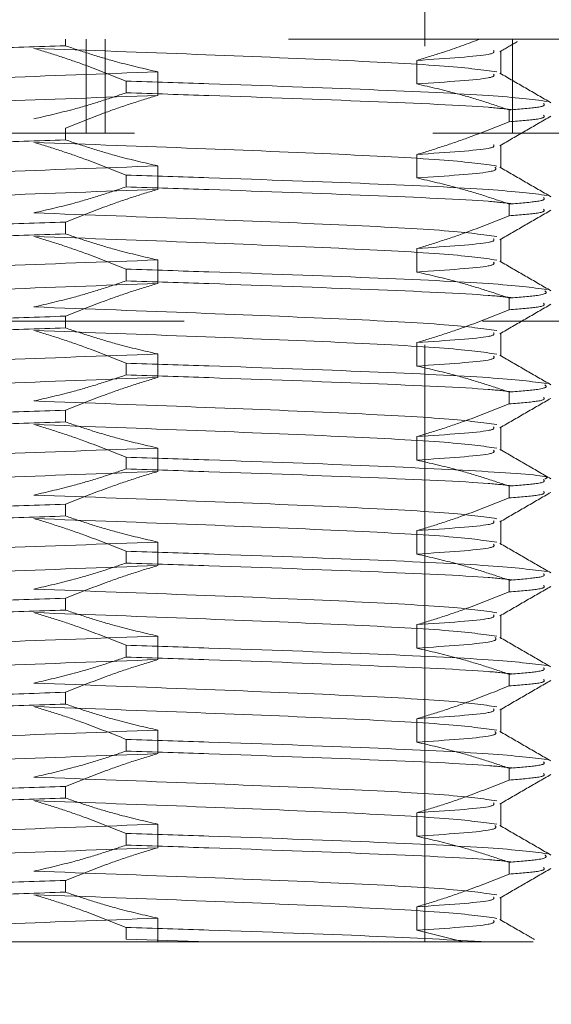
# Model space of a CAD drawing. Header units: millimetres. Extents: x 373 to 928, y 275 to 747.
# Tile 71 of 117: x 680.6 to 681.73, y 394.51 to 396.61. Entities that reach past the tile are written whole.
import ezdxf

# ---------------------------------------------------------------- set-up
doc = ezdxf.new("R2010")
doc.units = ezdxf.units.MM
doc.linetypes.add('HIDDEN', pattern=[1.905, 1.27, -0.635])
doc.styles.add('SLDTEXTSTYLE0', font='TXT', dxfattribs={"width": 0.75})
doc.dimstyles.new('SLDDIMSTYLE0', dxfattribs={"dimtxt": 3.5, "dimasz": 3.556, "dimexe": 0, "dimexo": 0.0625, "dimgap": 0.875, "dimtad": 1, "dimdec": 0, "dimlfac": 5, "dimrnd": 1e-09, "dimzin": 12, "dimdsep": 46, "dimtxsty": 'SLDTEXTSTYLE0', "dimblk1": 'CLOSED', "dimblk2": 'CLOSED', "dimsah": 1, "dimcen": 0.09, "dimadec": 0, "dimazin": 3, "dimtfac": 1, "dimtdec": 0, "dimtofl": 0, "dimtmove": 0, "dimatfit": 3, "dimldrblk": 'CLOSED', "dimfxl": 0, "dimfrac": 2, "dimtolj": 1, "dimtzin": 12, "dimarcsym": 0})

# ---------------------------------------------------------------- blocks, each defined once
blk = doc.blocks.new('_Closed')
at = {"color": 0, "linetype": 'ByBlock', "lineweight": -2}
for p, q in [((-1, 0.166667), (0, 0)), ((-1, 0.166667), (-1, -0.166667)), ((0, 0), (-1, -0.166667)), ((0, 0), (-1, 0))]:
    blk.add_line(p, q, dxfattribs=at)
blk = doc.blocks.new('_D')
at = {"color": 7, "linetype": 'Continuous', "lineweight": 0}
for p, q in [((715.4742, 535.1976), (750.6968, 535.1976)), ((749.6968, 535.1976), (749.6968, 275.2266)), ((668.6714, 275.2266), (750.6968, 275.2266))]:
    blk.add_line(p, q, dxfattribs=at)
at = {"color": 7, "linetype": 'Continuous', "lineweight": 18, "xscale": 3.556, "yscale": 3.556}
for p, rotation in [((749.6968, 535.1976, -1.633), 90.0000000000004), ((749.6968, 275.2266, -1.633), 270.0000000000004)]:
    blk.add_blockref('_Closed', p, dxfattribs=dict(at, rotation=rotation))
at = {"color": 7, "linetype": 'Continuous', "lineweight": 18, "insert": (745.1851, 417.7291), "char_height": 3.5, "attachment_point": 1, "rotation": 90, "style": 'SLDTEXTSTYLE0'}
blk.add_mtext('1300', dxfattribs=at)

msp = doc.modelspace()

# ---------------------------------------------------------------- linework, layer by layer
at = {"color": 7, "linetype": 'HIDDEN', "lineweight": 18}
for p, q in [((681.4573, 394.6444), (681.4573, 398.5644)), ((677.3573, 396.5644), (682.4895, 396.5644)), ((680.6929, 396.5501), (680.6929, 396.5644)), ((680.7371, 396.3644), (680.7371, 396.5644)), ((680.7775, 396.3644), (680.7775, 396.5644)), ((681.6437, 396.3644), (681.6437, 396.5644)), ((681.6191, 396.4897), (681.6191, 396.5397)), ((681.4405, 396.469), (681.4405, 396.519)), ((680.8893, 396.4947), (680.8893, 396.4447)), ((680.8217, 396.4501), (680.8217, 396.4751)), ((681.6369, 396.4136), (681.6369, 396.3886)), ((682.7443, 396.3644), (676.8573, 396.3644)), ((680.6929, 396.3501), (680.6929, 396.3751)), ((681.6191, 396.2897), (681.6191, 396.3397)), ((681.4405, 396.269), (681.4405, 396.319)), ((680.8217, 396.2501), (680.8217, 396.2751)), ((680.8893, 396.2947), (680.8893, 396.2447)), ((681.6369, 396.2136), (681.6369, 396.1886)), ((680.6929, 396.1501), (680.6929, 396.1751)), ((681.6191, 396.0897), (681.6191, 396.1397)), ((681.4405, 396.069), (681.4405, 396.119)), ((680.8893, 396.0947), (680.8893, 396.0447)), ((680.8217, 396.0501), (680.8217, 396.0751)), ((681.6369, 396.0136), (681.6369, 395.9886)), ((684.7551, 395.9644), (676.7596, 395.9644)), ((680.6929, 395.9501), (680.6929, 395.9751)), ((681.6191, 395.8897), (681.6191, 395.9397)), ((681.4405, 395.869), (681.4405, 395.919)), ((680.8893, 395.8947), (680.8893, 395.8447)), ((680.8217, 395.8501), (680.8217, 395.8751)), ((681.6369, 395.8136), (681.6369, 395.7886)), ((680.6929, 395.7501), (680.6929, 395.7751)), ((681.6191, 395.6897), (681.6191, 395.7397)), ((681.4405, 395.669), (681.4405, 395.719)), ((680.8893, 395.6947), (680.8893, 395.6447)), ((680.8217, 395.6501), (680.8217, 395.6751)), ((681.6369, 395.6136), (681.6369, 395.5886)), ((680.6929, 395.5501), (680.6929, 395.5751)), ((681.6191, 395.4897), (681.6191, 395.5397)), ((681.4405, 395.469), (681.4405, 395.519)), ((680.8893, 395.4947), (680.8893, 395.4447)), ((680.8217, 395.4501), (680.8217, 395.4751)), ((681.6369, 395.4136), (681.6369, 395.3886)), ((680.6929, 395.3501), (680.6929, 395.3751)), ((681.6191, 395.2897), (681.6191, 395.3397)), ((681.4405, 395.269), (681.4405, 395.319)), ((680.8893, 395.2947), (680.8893, 395.2447)), ((680.8217, 395.2501), (680.8217, 395.2751)), ((681.6369, 395.2136), (681.6369, 395.1886)), ((680.6929, 395.1501), (680.6929, 395.1751)), ((681.6191, 395.0897), (681.6191, 395.1397)), ((681.4405, 395.069), (681.4405, 395.119)), ((680.8893, 395.0947), (680.8893, 395.0447)), ((680.8217, 395.0501), (680.8217, 395.0751)), ((681.6369, 395.0136), (681.6369, 394.9886)), ((680.6929, 394.9501), (680.6929, 394.9751)), ((681.6191, 394.8897), (681.6191, 394.9397)), ((681.4405, 394.869), (681.4405, 394.919)), ((680.8893, 394.8947), (680.8893, 394.8447)), ((680.8217, 394.8501), (680.8217, 394.8751)), ((681.6369, 394.8136), (681.6369, 394.7886)), ((680.6929, 394.7501), (680.6929, 394.7751)), ((681.6191, 394.6897), (681.6191, 394.7397)), ((681.4405, 394.669), (681.4405, 394.719)), ((680.8893, 394.6947), (680.8893, 394.6447)), ((680.8217, 394.6501), (680.8217, 394.6751)), ((681.54, 394.6444), (681.4405, 394.669)), ((680.9981, 394.6444), (680.8217, 394.6501)), ((680.8792, 394.6444), (680.8893, 394.6447)), ((680.8792, 394.6444), (680.8879, 394.6444)), ((680.8893, 394.6447), (680.8879, 394.6444)), ((680.8879, 394.6444), (681.54, 394.6444))]:
    msp.add_line(p, q, dxfattribs=at)
for points, knots in [([(679.8045, 396.5024), (679.7999, 396.5039), (679.7827, 396.5095), (679.9071, 396.5194), (680.1583, 396.5318), (680.4491, 396.5422), (680.6337, 396.5482), (680.6929, 396.5501)], [0, 0, 0, 0, 0.094064, 0.355006, 0.615949, 0.876891, 1, 1, 1, 1]), ([(680.6929, 396.5501), (680.7112, 396.5439), (680.7478, 396.5316), (680.8131, 396.5122), (680.8605, 396.5013), (680.8893, 396.4947)], [0, 0, 0, 0, 0.282643, 0.565293, 1, 1, 1, 1]), ([(681.4405, 396.519), (681.459, 396.5245), (681.5043, 396.5382), (681.549, 396.5546), (681.5755, 396.5644)], [0, 0, 0, 0, 0.406614, 1, 1, 1, 1]), ([(681.6172, 396.5376), (681.6289, 396.5444), (681.6412, 396.5515), (681.6535, 396.5586), (681.6541, 396.559)], [0, 0, 0, 0, 0.951435, 1, 1, 1, 1]), ([(681.6104, 396.4944), (681.5816, 396.4985), (681.524, 396.5069), (681.2865, 396.5194), (680.9732, 396.532), (680.7424, 396.5404), (680.6254, 396.5447)], [0, 0, 0, 0, 0.248154, 0.496308, 0.744462, 1, 1, 1, 1]), ([(680.6254, 396.5447), (680.6438, 396.5392), (680.6807, 396.528), (680.7463, 396.5052), (680.793, 396.4865), (680.8217, 396.4751)], [0, 0, 0, 0, 0.278221, 0.556433, 1, 1, 1, 1]), ([(681.4405, 396.519), (681.5047, 396.5233), (681.6087, 396.5302), (681.6051, 396.5372), (681.6038, 396.5398)], [0, 0, 0, 0, 0.617401, 1, 1, 1, 1]), ([(679.9108, 396.4398), (679.9068, 396.4413), (679.8915, 396.447), (680.002, 396.4569), (680.2251, 396.4694), (680.5422, 396.482), (680.7725, 396.4904), (680.8893, 396.4947)], [0, 0, 0, 0, 0.0823997, 0.310106, 0.5378122, 0.7655185, 1, 1, 1, 1]), ([(681.4405, 396.469), (681.5047, 396.4733), (681.6087, 396.4802), (681.6052, 396.4872), (681.6038, 396.4899)], [0, 0, 0, 0, 0.616886, 1, 1, 1, 1]), ([(681.7258, 396.4291), (681.7077, 396.4395), (681.6715, 396.4604), (681.6354, 396.4813), (681.6173, 396.4918)], [0, 0, 0, 0, 0.500045, 1, 1, 1, 1]), ([(681.7176, 396.4319), (681.6852, 396.436), (681.6204, 396.4444), (681.3528, 396.4568), (681.0658, 396.4672), (680.881, 396.4732), (680.8217, 396.4751)], [0, 0, 0, 0, 0.288036, 0.576072, 0.864108, 1, 1, 1, 1]), ([(681.6369, 396.4136), (681.6186, 396.4198), (681.582, 396.4321), (681.5167, 396.4515), (681.4693, 396.4624), (681.4405, 396.469)], [0, 0, 0, 0, 0.282643, 0.565293, 1, 1, 1, 1]), ([(680.0741, 396.369), (680.0142, 396.3733), (679.8961, 396.3817), (679.8833, 396.3944), (679.9962, 396.4069), (680.2266, 396.4194), (680.5418, 396.432), (680.7723, 396.4404), (680.8893, 396.4447)], [0, 0, 0, 0, 0.16994, 0.33497, 0.5, 0.66503, 0.83006, 1, 1, 1, 1]), ([(680.8217, 396.4501), (680.8034, 396.4439), (680.7669, 396.4316), (680.7015, 396.4122), (680.6541, 396.4013), (680.6254, 396.3947)], [0, 0, 0, 0, 0.282643, 0.565293, 1, 1, 1, 1]), ([(680.8893, 396.4447), (680.8708, 396.4392), (680.834, 396.428), (680.7684, 396.4052), (680.7216, 396.3865), (680.6929, 396.3751)], [0, 0, 0, 0, 0.278221, 0.556433, 1, 1, 1, 1]), ([(681.6434, 396.4142), (681.6286, 396.4159), (681.5776, 396.4218), (681.3492, 396.4318), (681.0662, 396.4422), (680.8811, 396.4482), (680.8217, 396.4501)], [0, 0, 0, 0, 0.142165, 0.489216, 0.836266, 1, 1, 1, 1]), ([(681.6369, 396.4136), (681.6605, 396.4155), (681.716, 396.42), (681.7123, 396.4247), (681.7101, 396.4274)], [0, 0, 0, 0, 0.424533, 1, 1, 1, 1]), ([(681.6172, 396.3376), (681.6352, 396.3481), (681.6714, 396.369), (681.7075, 396.3899), (681.7256, 396.4003)], [0, 0, 0, 0, 0.499963, 1, 1, 1, 1]), ([(681.6369, 396.3886), (681.6605, 396.3905), (681.716, 396.395), (681.7123, 396.3997), (681.7101, 396.4024)], [0, 0, 0, 0, 0.424533, 1, 1, 1, 1]), ([(681.4405, 396.319), (681.459, 396.3245), (681.4958, 396.3357), (681.5614, 396.3585), (681.6082, 396.3772), (681.6369, 396.3886)], [0, 0, 0, 0, 0.278221, 0.556433, 1, 1, 1, 1]), ([(679.8045, 396.3024), (679.7999, 396.3039), (679.7827, 396.3095), (679.9071, 396.3194), (680.1583, 396.3318), (680.4491, 396.3422), (680.6337, 396.3482), (680.6929, 396.3501)], [0, 0, 0, 0, 0.094064, 0.355006, 0.615949, 0.876891, 1, 1, 1, 1]), ([(681.6104, 396.2944), (681.5816, 396.2985), (681.524, 396.3069), (681.2865, 396.3194), (680.9732, 396.332), (680.7424, 396.3404), (680.6254, 396.3447)], [0, 0, 0, 0, 0.248154, 0.496308, 0.744462, 1, 1, 1, 1]), ([(680.6254, 396.3447), (680.6438, 396.3392), (680.6807, 396.328), (680.7463, 396.3052), (680.793, 396.2865), (680.8217, 396.2751)], [0, 0, 0, 0, 0.278221, 0.556433, 1, 1, 1, 1]), ([(680.6929, 396.3501), (680.7112, 396.3439), (680.7478, 396.3316), (680.8131, 396.3122), (680.8605, 396.3013), (680.8893, 396.2947)], [0, 0, 0, 0, 0.282643, 0.565293, 1, 1, 1, 1]), ([(681.4405, 396.319), (681.5047, 396.3233), (681.6087, 396.3302), (681.6051, 396.3372), (681.6038, 396.3398)], [0, 0, 0, 0, 0.617401, 1, 1, 1, 1]), ([(679.9108, 396.2398), (679.9068, 396.2413), (679.8915, 396.247), (680.002, 396.2569), (680.2251, 396.2694), (680.5422, 396.282), (680.7725, 396.2904), (680.8893, 396.2947)], [0, 0, 0, 0, 0.0824, 0.310106, 0.537812, 0.765518, 1, 1, 1, 1]), ([(681.7176, 396.2319), (681.6852, 396.236), (681.6204, 396.2444), (681.3528, 396.2568), (681.0658, 396.2672), (680.881, 396.2732), (680.8217, 396.2751)], [0, 0, 0, 0, 0.288036, 0.576072, 0.864108, 1, 1, 1, 1]), ([(681.4405, 396.269), (681.5035, 396.2733), (681.6155, 396.2809), (681.6095, 396.2886), (681.6068, 396.2919)], [0, 0, 0, 0, 0.561778, 1, 1, 1, 1]), ([(681.7258, 396.2291), (681.7077, 396.2395), (681.6715, 396.2604), (681.6354, 396.2813), (681.6173, 396.2918)], [0, 0, 0, 0, 0.500045, 1, 1, 1, 1]), ([(681.6369, 396.2136), (681.6186, 396.2198), (681.582, 396.2321), (681.5167, 396.2515), (681.4693, 396.2624), (681.4405, 396.269)], [0, 0, 0, 0, 0.282643, 0.565293, 1, 1, 1, 1]), ([(679.9108, 396.1899), (679.9068, 396.1914), (679.8915, 396.197), (680.002, 396.2069), (680.2251, 396.2194), (680.5422, 396.232), (680.7725, 396.2404), (680.8893, 396.2447)], [0, 0, 0, 0, 0.0821086, 0.3098871, 0.5376656, 0.7654441, 1, 1, 1, 1]), ([(680.8217, 396.2501), (680.8034, 396.2439), (680.7669, 396.2316), (680.7015, 396.2122), (680.6541, 396.2013), (680.6254, 396.1947)], [0, 0, 0, 0, 0.282643, 0.565293, 1, 1, 1, 1]), ([(680.8893, 396.2447), (680.8708, 396.2392), (680.834, 396.228), (680.7684, 396.2052), (680.7216, 396.1865), (680.6929, 396.1751)], [0, 0, 0, 0, 0.278221, 0.556433, 1, 1, 1, 1]), ([(681.6434, 396.2142), (681.6286, 396.2159), (681.5776, 396.2218), (681.3492, 396.2318), (681.0662, 396.2422), (680.8811, 396.2482), (680.8217, 396.2501)], [0, 0, 0, 0, 0.142165, 0.489216, 0.836266, 1, 1, 1, 1]), ([(681.6369, 396.2136), (681.6605, 396.2155), (681.716, 396.22), (681.7123, 396.2247), (681.7101, 396.2274)], [0, 0, 0, 0, 0.424533, 1, 1, 1, 1]), ([(681.6104, 396.1444), (681.5816, 396.1485), (681.524, 396.1569), (681.2865, 396.1694), (680.9732, 396.182), (680.7424, 396.1904), (680.6254, 396.1947)], [0, 0, 0, 0, 0.248154, 0.496308, 0.744462, 1, 1, 1, 1]), ([(681.6172, 396.1376), (681.6352, 396.1481), (681.6714, 396.169), (681.7075, 396.1899), (681.7256, 396.2003)], [0, 0, 0, 0, 0.499963, 1, 1, 1, 1]), ([(681.6369, 396.1886), (681.6605, 396.1905), (681.716, 396.195), (681.7123, 396.1997), (681.7101, 396.2024)], [0, 0, 0, 0, 0.424533, 1, 1, 1, 1]), ([(679.8045, 396.1274), (679.7999, 396.1289), (679.7827, 396.1345), (679.9071, 396.1444), (680.1583, 396.1568), (680.4491, 396.1672), (680.6337, 396.1732), (680.6929, 396.1751)], [0, 0, 0, 0, 0.094064, 0.355006, 0.615949, 0.876891, 1, 1, 1, 1]), ([(681.4405, 396.119), (681.459, 396.1245), (681.4958, 396.1357), (681.5614, 396.1585), (681.6082, 396.1772), (681.6369, 396.1886)], [0, 0, 0, 0, 0.278221, 0.556433, 1, 1, 1, 1]), ([(679.8045, 396.1024), (679.7999, 396.1039), (679.7827, 396.1095), (679.9071, 396.1194), (680.1583, 396.1318), (680.4491, 396.1422), (680.6337, 396.1482), (680.6929, 396.1501)], [0, 0, 0, 0, 0.094064, 0.355006, 0.615949, 0.876891, 1, 1, 1, 1]), ([(680.6929, 396.1501), (680.7112, 396.1439), (680.7478, 396.1316), (680.8131, 396.1122), (680.8605, 396.1013), (680.8893, 396.0947)], [0, 0, 0, 0, 0.2826427, 0.5652926, 1, 1, 1, 1]), ([(681.6104, 396.0944), (681.5816, 396.0985), (681.524, 396.1069), (681.2865, 396.1194), (680.9732, 396.132), (680.7424, 396.1404), (680.6254, 396.1447)], [0, 0, 0, 0, 0.248154, 0.496308, 0.744462, 1, 1, 1, 1]), ([(680.6254, 396.1447), (680.6438, 396.1392), (680.6807, 396.128), (680.7463, 396.1052), (680.793, 396.0865), (680.8217, 396.0751)], [0, 0, 0, 0, 0.278221, 0.556433, 1, 1, 1, 1]), ([(681.4405, 396.119), (681.5047, 396.1233), (681.6087, 396.1302), (681.6051, 396.1372), (681.6038, 396.1398)], [0, 0, 0, 0, 0.617401, 1, 1, 1, 1]), ([(679.9108, 396.0398), (679.9068, 396.0413), (679.8915, 396.047), (680.002, 396.0569), (680.2251, 396.0694), (680.5422, 396.082), (680.7725, 396.0904), (680.8893, 396.0947)], [0, 0, 0, 0, 0.0824, 0.310106, 0.537812, 0.765518, 1, 1, 1, 1]), ([(681.4405, 396.069), (681.5047, 396.0733), (681.6087, 396.0802), (681.6052, 396.0872), (681.6038, 396.0899)], [0, 0, 0, 0, 0.616886, 1, 1, 1, 1]), ([(681.7258, 396.0291), (681.7077, 396.0395), (681.6715, 396.0604), (681.6354, 396.0813), (681.6173, 396.0918)], [0, 0, 0, 0, 0.500045, 1, 1, 1, 1]), ([(681.7176, 396.0319), (681.6852, 396.036), (681.6204, 396.0444), (681.3528, 396.0568), (681.0658, 396.0672), (680.881, 396.0732), (680.8217, 396.0751)], [0, 0, 0, 0, 0.288036, 0.576072, 0.864108, 1, 1, 1, 1]), ([(681.6369, 396.0136), (681.6186, 396.0198), (681.582, 396.0321), (681.5167, 396.0515), (681.4693, 396.0624), (681.4405, 396.069)], [0, 0, 0, 0, 0.282643, 0.565293, 1, 1, 1, 1]), ([(679.9108, 395.9899), (679.9068, 395.9914), (679.8915, 395.997), (680.002, 396.0069), (680.2251, 396.0194), (680.5422, 396.032), (680.7725, 396.0404), (680.8893, 396.0447)], [0, 0, 0, 0, 0.082109, 0.309887, 0.537666, 0.765444, 1, 1, 1, 1]), ([(680.8217, 396.0501), (680.8034, 396.0439), (680.7669, 396.0316), (680.7015, 396.0122), (680.6541, 396.0013), (680.6254, 395.9947)], [0, 0, 0, 0, 0.282643, 0.565293, 1, 1, 1, 1]), ([(680.8893, 396.0447), (680.8708, 396.0392), (680.834, 396.028), (680.7684, 396.0052), (680.7216, 395.9865), (680.6929, 395.9751)], [0, 0, 0, 0, 0.278221, 0.556433, 1, 1, 1, 1]), ([(681.6434, 396.0142), (681.6286, 396.0159), (681.5776, 396.0218), (681.3492, 396.0318), (681.0662, 396.0422), (680.8811, 396.0482), (680.8217, 396.0501)], [0, 0, 0, 0, 0.142165, 0.489216, 0.836266, 1, 1, 1, 1]), ([(681.6369, 396.0136), (681.6601, 396.0155), (681.7217, 396.0206), (681.7164, 396.0258), (681.7131, 396.0291)], [0, 0, 0, 0, 0.376198, 1, 1, 1, 1]), ([(681.6369, 395.9886), (681.6605, 395.9905), (681.716, 395.995), (681.7123, 395.9997), (681.7101, 396.0024)], [0, 0, 0, 0, 0.424533, 1, 1, 1, 1]), ([(681.6104, 395.9444), (681.5816, 395.9485), (681.524, 395.9569), (681.2865, 395.9694), (680.9732, 395.982), (680.7424, 395.9904), (680.6254, 395.9947)], [0, 0, 0, 0, 0.248154, 0.496308, 0.744462, 1, 1, 1, 1]), ([(681.4405, 395.919), (681.459, 395.9245), (681.4958, 395.9357), (681.5614, 395.9585), (681.6082, 395.9772), (681.6369, 395.9886)], [0, 0, 0, 0, 0.278221, 0.556433, 1, 1, 1, 1]), ([(681.6172, 395.9376), (681.6352, 395.9481), (681.6714, 395.969), (681.7075, 395.9899), (681.7256, 396.0003)], [0, 0, 0, 0, 0.499963, 1, 1, 1, 1]), ([(679.8045, 395.9274), (679.7999, 395.9289), (679.7827, 395.9345), (679.9071, 395.9444), (680.1583, 395.9568), (680.4491, 395.9672), (680.6337, 395.9732), (680.6929, 395.9751)], [0, 0, 0, 0, 0.094064, 0.355006, 0.615949, 0.876891, 1, 1, 1, 1]), ([(679.8045, 395.9024), (679.7999, 395.9039), (679.7827, 395.9095), (679.9071, 395.9194), (680.1583, 395.9318), (680.4491, 395.9422), (680.6337, 395.9482), (680.6929, 395.9501)], [0, 0, 0, 0, 0.094064, 0.355006, 0.615949, 0.876891, 1, 1, 1, 1]), ([(681.6104, 395.8944), (681.5816, 395.8985), (681.524, 395.9069), (681.2865, 395.9194), (680.9732, 395.932), (680.7424, 395.9404), (680.6254, 395.9447)], [0, 0, 0, 0, 0.248154, 0.496308, 0.744462, 1, 1, 1, 1]), ([(680.6254, 395.9447), (680.6438, 395.9392), (680.6807, 395.928), (680.7463, 395.9052), (680.793, 395.8865), (680.8217, 395.8751)], [0, 0, 0, 0, 0.278221, 0.556433, 1, 1, 1, 1]), ([(680.6929, 395.9501), (680.7112, 395.9439), (680.7478, 395.9316), (680.8131, 395.9122), (680.8605, 395.9013), (680.8893, 395.8947)], [0, 0, 0, 0, 0.282643, 0.565293, 1, 1, 1, 1]), ([(681.4405, 395.919), (681.5047, 395.9233), (681.6087, 395.9302), (681.6051, 395.9372), (681.6038, 395.9398)], [0, 0, 0, 0, 0.617401, 1, 1, 1, 1]), ([(679.9108, 395.8398), (679.9068, 395.8413), (679.8915, 395.847), (680.002, 395.8569), (680.2251, 395.8694), (680.5422, 395.882), (680.7725, 395.8904), (680.8893, 395.8947)], [0, 0, 0, 0, 0.0824, 0.310106, 0.537812, 0.765518, 1, 1, 1, 1]), ([(681.4405, 395.869), (681.5047, 395.8733), (681.6087, 395.8802), (681.6052, 395.8872), (681.6038, 395.8899)], [0, 0, 0, 0, 0.616886, 1, 1, 1, 1]), ([(681.7258, 395.8291), (681.7077, 395.8395), (681.6715, 395.8604), (681.6354, 395.8813), (681.6173, 395.8918)], [0, 0, 0, 0, 0.500045, 1, 1, 1, 1]), ([(681.7176, 395.8319), (681.6852, 395.836), (681.6204, 395.8444), (681.3528, 395.8568), (681.0658, 395.8672), (680.881, 395.8732), (680.8217, 395.8751)], [0, 0, 0, 0, 0.288036, 0.576072, 0.864108, 1, 1, 1, 1]), ([(681.6369, 395.8136), (681.6186, 395.8198), (681.582, 395.8321), (681.5167, 395.8515), (681.4693, 395.8624), (681.4405, 395.869)], [0, 0, 0, 0, 0.282643, 0.565293, 1, 1, 1, 1]), ([(679.9108, 395.7899), (679.9068, 395.7914), (679.8915, 395.797), (680.002, 395.8069), (680.2251, 395.8194), (680.5422, 395.832), (680.7725, 395.8404), (680.8893, 395.8447)], [0, 0, 0, 0, 0.0821086, 0.3098871, 0.5376656, 0.7654441, 1, 1, 1, 1]), ([(680.8217, 395.8501), (680.8034, 395.8439), (680.7669, 395.8316), (680.7015, 395.8122), (680.6541, 395.8013), (680.6254, 395.7947)], [0, 0, 0, 0, 0.2826427, 0.5652926, 1, 1, 1, 1]), ([(680.8893, 395.8447), (680.8708, 395.8392), (680.834, 395.828), (680.7684, 395.8052), (680.7216, 395.7865), (680.6929, 395.7751)], [0, 0, 0, 0, 0.278221, 0.556433, 1, 1, 1, 1]), ([(681.6434, 395.8142), (681.6286, 395.8159), (681.5776, 395.8218), (681.3492, 395.8318), (681.0662, 395.8422), (680.8811, 395.8482), (680.8217, 395.8501)], [0, 0, 0, 0, 0.142165, 0.489216, 0.836266, 1, 1, 1, 1]), ([(681.6369, 395.8136), (681.6601, 395.8155), (681.7217, 395.8206), (681.7164, 395.8258), (681.7131, 395.8291)], [0, 0, 0, 0, 0.376198, 1, 1, 1, 1]), ([(681.6104, 395.7444), (681.5816, 395.7485), (681.524, 395.7569), (681.2865, 395.7694), (680.9732, 395.782), (680.7424, 395.7904), (680.6254, 395.7947)], [0, 0, 0, 0, 0.248154, 0.496308, 0.744462, 1, 1, 1, 1]), ([(681.6172, 395.7376), (681.6352, 395.7481), (681.6714, 395.769), (681.7075, 395.7899), (681.7256, 395.8003)], [0, 0, 0, 0, 0.499963, 1, 1, 1, 1]), ([(681.6369, 395.7886), (681.6605, 395.7905), (681.716, 395.795), (681.7123, 395.7997), (681.7101, 395.8024)], [0, 0, 0, 0, 0.424533, 1, 1, 1, 1]), ([(679.8045, 395.7274), (679.7999, 395.7289), (679.7827, 395.7345), (679.9071, 395.7444), (680.1583, 395.7568), (680.4491, 395.7672), (680.6337, 395.7732), (680.6929, 395.7751)], [0, 0, 0, 0, 0.0940641, 0.3550063, 0.6159486, 0.8768909, 1, 1, 1, 1]), ([(681.4405, 395.719), (681.459, 395.7245), (681.4958, 395.7357), (681.5614, 395.7585), (681.6082, 395.7772), (681.6369, 395.7886)], [0, 0, 0, 0, 0.278221, 0.556433, 1, 1, 1, 1]), ([(679.8045, 395.7024), (679.7999, 395.7039), (679.7827, 395.7095), (679.9071, 395.7194), (680.1583, 395.7318), (680.4491, 395.7422), (680.6337, 395.7482), (680.6929, 395.7501)], [0, 0, 0, 0, 0.094064, 0.355006, 0.615949, 0.876891, 1, 1, 1, 1]), ([(681.6104, 395.6944), (681.5816, 395.6985), (681.524, 395.7069), (681.2865, 395.7194), (680.9732, 395.732), (680.7424, 395.7404), (680.6254, 395.7447)], [0, 0, 0, 0, 0.248154, 0.496308, 0.744462, 1, 1, 1, 1]), ([(680.6254, 395.7447), (680.6438, 395.7392), (680.6807, 395.728), (680.7463, 395.7052), (680.793, 395.6865), (680.8217, 395.6751)], [0, 0, 0, 0, 0.278221, 0.556433, 1, 1, 1, 1]), ([(680.6929, 395.7501), (680.7112, 395.7439), (680.7478, 395.7316), (680.8131, 395.7122), (680.8605, 395.7013), (680.8893, 395.6947)], [0, 0, 0, 0, 0.282643, 0.565293, 1, 1, 1, 1]), ([(681.4405, 395.719), (681.5047, 395.7233), (681.6087, 395.7302), (681.6051, 395.7372), (681.6038, 395.7398)], [0, 0, 0, 0, 0.617401, 1, 1, 1, 1]), ([(679.9108, 395.6398), (679.9068, 395.6413), (679.8915, 395.647), (680.002, 395.6569), (680.2251, 395.6694), (680.5422, 395.682), (680.7725, 395.6904), (680.8893, 395.6947)], [0, 0, 0, 0, 0.0824, 0.310106, 0.537812, 0.765518, 1, 1, 1, 1]), ([(681.4405, 395.669), (681.5047, 395.6733), (681.6087, 395.6802), (681.6052, 395.6872), (681.6038, 395.6899)], [0, 0, 0, 0, 0.616886, 1, 1, 1, 1]), ([(681.7258, 395.6291), (681.7077, 395.6395), (681.6715, 395.6604), (681.6354, 395.6813), (681.6173, 395.6918)], [0, 0, 0, 0, 0.500045, 1, 1, 1, 1]), ([(681.7131, 395.6291), (681.7154, 395.63), (681.7286, 395.6351), (681.6058, 395.6444), (681.3567, 395.6568), (681.0654, 395.6672), (680.8809, 395.6732), (680.8217, 395.6751)], [0, 0, 0, 0, 0.059004, 0.330045, 0.601086, 0.872127, 1, 1, 1, 1]), ([(681.6369, 395.6136), (681.6186, 395.6198), (681.582, 395.6321), (681.5167, 395.6515), (681.4693, 395.6624), (681.4405, 395.669)], [0, 0, 0, 0, 0.282643, 0.565293, 1, 1, 1, 1]), ([(680.8217, 395.6501), (680.8034, 395.6439), (680.7669, 395.6316), (680.7015, 395.6122), (680.6541, 395.6013), (680.6254, 395.5947)], [0, 0, 0, 0, 0.282643, 0.565293, 1, 1, 1, 1]), ([(681.6434, 395.6142), (681.6286, 395.6159), (681.5776, 395.6218), (681.3492, 395.6318), (681.0662, 395.6422), (680.8811, 395.6482), (680.8217, 395.6501)], [0, 0, 0, 0, 0.1421653, 0.4892158, 0.8362662, 1, 1, 1, 1]), ([(679.9108, 395.5899), (679.9068, 395.5914), (679.8915, 395.597), (680.002, 395.6069), (680.2251, 395.6194), (680.5422, 395.632), (680.7725, 395.6404), (680.8893, 395.6447)], [0, 0, 0, 0, 0.082109, 0.309887, 0.537666, 0.765444, 1, 1, 1, 1]), ([(680.8893, 395.6447), (680.8708, 395.6392), (680.834, 395.628), (680.7684, 395.6052), (680.7216, 395.5865), (680.6929, 395.5751)], [0, 0, 0, 0, 0.278221, 0.556433, 1, 1, 1, 1]), ([(681.6369, 395.6136), (681.6605, 395.6155), (681.716, 395.62), (681.7123, 395.6247), (681.7101, 395.6274)], [0, 0, 0, 0, 0.424533, 1, 1, 1, 1]), ([(681.6104, 395.5444), (681.5816, 395.5485), (681.524, 395.5569), (681.2865, 395.5694), (680.9732, 395.582), (680.7424, 395.5904), (680.6254, 395.5947)], [0, 0, 0, 0, 0.248154, 0.496308, 0.744462, 1, 1, 1, 1]), ([(681.4405, 395.519), (681.459, 395.5245), (681.4958, 395.5357), (681.5614, 395.5585), (681.6082, 395.5772), (681.6369, 395.5886)], [0, 0, 0, 0, 0.278221, 0.556433, 1, 1, 1, 1]), ([(681.6172, 395.5376), (681.6352, 395.5481), (681.6714, 395.569), (681.7075, 395.5899), (681.7256, 395.6003)], [0, 0, 0, 0, 0.499963, 1, 1, 1, 1]), ([(681.6369, 395.5886), (681.6605, 395.5905), (681.716, 395.595), (681.7123, 395.5997), (681.7101, 395.6024)], [0, 0, 0, 0, 0.424533, 1, 1, 1, 1]), ([(679.8045, 395.5274), (679.7999, 395.5289), (679.7827, 395.5345), (679.9071, 395.5444), (680.1583, 395.5568), (680.4491, 395.5672), (680.6337, 395.5732), (680.6929, 395.5751)], [0, 0, 0, 0, 0.094064, 0.355006, 0.615949, 0.876891, 1, 1, 1, 1]), ([(679.8045, 395.5024), (679.7999, 395.5039), (679.7827, 395.5095), (679.9071, 395.5194), (680.1583, 395.5318), (680.4491, 395.5422), (680.6337, 395.5482), (680.6929, 395.5501)], [0, 0, 0, 0, 0.094064, 0.355006, 0.615949, 0.876891, 1, 1, 1, 1]), ([(681.6104, 395.4944), (681.5816, 395.4985), (681.524, 395.5069), (681.2865, 395.5194), (680.9732, 395.532), (680.7424, 395.5404), (680.6254, 395.5447)], [0, 0, 0, 0, 0.248154, 0.496308, 0.744462, 1, 1, 1, 1]), ([(680.6254, 395.5447), (680.6438, 395.5392), (680.6807, 395.528), (680.7463, 395.5052), (680.793, 395.4865), (680.8217, 395.4751)], [0, 0, 0, 0, 0.278221, 0.556433, 1, 1, 1, 1]), ([(680.6929, 395.5501), (680.7112, 395.5439), (680.7478, 395.5316), (680.8131, 395.5122), (680.8605, 395.5013), (680.8893, 395.4947)], [0, 0, 0, 0, 0.282643, 0.565293, 1, 1, 1, 1]), ([(681.4405, 395.519), (681.5047, 395.5233), (681.6087, 395.5302), (681.6051, 395.5372), (681.6038, 395.5398)], [0, 0, 0, 0, 0.617401, 1, 1, 1, 1]), ([(679.9108, 395.4398), (679.9068, 395.4413), (679.8915, 395.447), (680.002, 395.4569), (680.2251, 395.4694), (680.5422, 395.482), (680.7725, 395.4904), (680.8893, 395.4947)], [0, 0, 0, 0, 0.0824, 0.310106, 0.537812, 0.765518, 1, 1, 1, 1]), ([(681.4405, 395.469), (681.5047, 395.4733), (681.6087, 395.4802), (681.6052, 395.4872), (681.6038, 395.4899)], [0, 0, 0, 0, 0.616886, 1, 1, 1, 1]), ([(681.7258, 395.4291), (681.7077, 395.4395), (681.6715, 395.4604), (681.6354, 395.4813), (681.6173, 395.4918)], [0, 0, 0, 0, 0.500045, 1, 1, 1, 1]), ([(681.7176, 395.4319), (681.6852, 395.436), (681.6204, 395.4444), (681.3528, 395.4568), (681.0658, 395.4672), (680.881, 395.4732), (680.8217, 395.4751)], [0, 0, 0, 0, 0.288036, 0.576072, 0.864108, 1, 1, 1, 1]), ([(681.6369, 395.4136), (681.6186, 395.4198), (681.582, 395.4321), (681.5167, 395.4515), (681.4693, 395.4624), (681.4405, 395.469)], [0, 0, 0, 0, 0.282643, 0.565293, 1, 1, 1, 1]), ([(679.9108, 395.3899), (679.9068, 395.3914), (679.8915, 395.397), (680.002, 395.4069), (680.2251, 395.4194), (680.5422, 395.432), (680.7725, 395.4404), (680.8893, 395.4447)], [0, 0, 0, 0, 0.0821086, 0.3098871, 0.5376656, 0.7654441, 1, 1, 1, 1]), ([(680.8217, 395.4501), (680.8034, 395.4439), (680.7669, 395.4316), (680.7015, 395.4122), (680.6541, 395.4013), (680.6254, 395.3947)], [0, 0, 0, 0, 0.2826427, 0.5652926, 1, 1, 1, 1]), ([(680.8893, 395.4447), (680.8708, 395.4392), (680.834, 395.428), (680.7684, 395.4052), (680.7216, 395.3865), (680.6929, 395.3751)], [0, 0, 0, 0, 0.278221, 0.556433, 1, 1, 1, 1]), ([(681.6434, 395.4142), (681.6286, 395.4159), (681.5776, 395.4218), (681.3492, 395.4318), (681.0662, 395.4422), (680.8811, 395.4482), (680.8217, 395.4501)], [0, 0, 0, 0, 0.142165, 0.489216, 0.836266, 1, 1, 1, 1]), ([(681.6369, 395.4136), (681.6605, 395.4155), (681.716, 395.42), (681.7123, 395.4247), (681.7101, 395.4274)], [0, 0, 0, 0, 0.424533, 1, 1, 1, 1]), ([(681.6172, 395.3376), (681.6352, 395.3481), (681.6714, 395.369), (681.7075, 395.3899), (681.7256, 395.4003)], [0, 0, 0, 0, 0.499963, 1, 1, 1, 1]), ([(681.6369, 395.3886), (681.6605, 395.3905), (681.716, 395.395), (681.7123, 395.3997), (681.7101, 395.4024)], [0, 0, 0, 0, 0.424533, 1, 1, 1, 1]), ([(679.8045, 395.3274), (679.7999, 395.3289), (679.7827, 395.3345), (679.9071, 395.3444), (680.1583, 395.3568), (680.4491, 395.3672), (680.6337, 395.3732), (680.6929, 395.3751)], [0, 0, 0, 0, 0.0940641, 0.3550063, 0.6159486, 0.8768909, 1, 1, 1, 1]), ([(681.6104, 395.3444), (681.5816, 395.3485), (681.524, 395.3569), (681.2865, 395.3694), (680.9732, 395.382), (680.7424, 395.3904), (680.6254, 395.3947)], [0, 0, 0, 0, 0.2481541, 0.4963082, 0.7444623, 1, 1, 1, 1]), ([(681.4405, 395.319), (681.459, 395.3245), (681.4958, 395.3357), (681.5614, 395.3585), (681.6082, 395.3772), (681.6369, 395.3886)], [0, 0, 0, 0, 0.278221, 0.556433, 1, 1, 1, 1]), ([(679.8045, 395.3024), (679.7999, 395.3039), (679.7827, 395.3095), (679.9071, 395.3194), (680.1583, 395.3318), (680.4491, 395.3422), (680.6337, 395.3482), (680.6929, 395.3501)], [0, 0, 0, 0, 0.094064, 0.355006, 0.615949, 0.876891, 1, 1, 1, 1]), ([(681.6104, 395.2944), (681.5816, 395.2985), (681.524, 395.3069), (681.2865, 395.3194), (680.9732, 395.332), (680.7424, 395.3404), (680.6254, 395.3447)], [0, 0, 0, 0, 0.248154, 0.496308, 0.744462, 1, 1, 1, 1]), ([(680.6254, 395.3447), (680.6438, 395.3392), (680.6807, 395.328), (680.7463, 395.3052), (680.793, 395.2865), (680.8217, 395.2751)], [0, 0, 0, 0, 0.278221, 0.556433, 1, 1, 1, 1]), ([(680.6929, 395.3501), (680.7112, 395.3439), (680.7478, 395.3316), (680.8131, 395.3122), (680.8605, 395.3013), (680.8893, 395.2947)], [0, 0, 0, 0, 0.282643, 0.565293, 1, 1, 1, 1]), ([(681.4405, 395.319), (681.5047, 395.3233), (681.6087, 395.3302), (681.6051, 395.3372), (681.6038, 395.3398)], [0, 0, 0, 0, 0.617401, 1, 1, 1, 1]), ([(679.9108, 395.2398), (679.9068, 395.2413), (679.8915, 395.247), (680.002, 395.2569), (680.2251, 395.2694), (680.5422, 395.282), (680.7725, 395.2904), (680.8893, 395.2947)], [0, 0, 0, 0, 0.0824, 0.310106, 0.537812, 0.765518, 1, 1, 1, 1]), ([(681.4405, 395.269), (681.5035, 395.2733), (681.6155, 395.2809), (681.6095, 395.2886), (681.6068, 395.2919)], [0, 0, 0, 0, 0.561778, 1, 1, 1, 1]), ([(681.7258, 395.2291), (681.7077, 395.2395), (681.6715, 395.2604), (681.6354, 395.2813), (681.6173, 395.2918)], [0, 0, 0, 0, 0.500045, 1, 1, 1, 1]), ([(681.7176, 395.2319), (681.6852, 395.236), (681.6204, 395.2444), (681.3528, 395.2568), (681.0658, 395.2672), (680.881, 395.2732), (680.8217, 395.2751)], [0, 0, 0, 0, 0.288036, 0.576072, 0.864108, 1, 1, 1, 1]), ([(680.8217, 395.2501), (680.8034, 395.2439), (680.7669, 395.2316), (680.7015, 395.2122), (680.6541, 395.2013), (680.6254, 395.1947)], [0, 0, 0, 0, 0.282643, 0.565293, 1, 1, 1, 1]), ([(681.6434, 395.2142), (681.6286, 395.2159), (681.5776, 395.2218), (681.3492, 395.2318), (681.0662, 395.2422), (680.8811, 395.2482), (680.8217, 395.2501)], [0, 0, 0, 0, 0.142165, 0.489216, 0.836266, 1, 1, 1, 1]), ([(681.6369, 395.2136), (681.6186, 395.2198), (681.582, 395.2321), (681.5167, 395.2515), (681.4693, 395.2624), (681.4405, 395.269)], [0, 0, 0, 0, 0.282643, 0.565293, 1, 1, 1, 1]), ([(679.9108, 395.1899), (679.9068, 395.1914), (679.8915, 395.197), (680.002, 395.2069), (680.2251, 395.2194), (680.5422, 395.232), (680.7725, 395.2404), (680.8893, 395.2447)], [0, 0, 0, 0, 0.0821086, 0.3098871, 0.5376656, 0.7654441, 1, 1, 1, 1]), ([(680.8893, 395.2447), (680.8708, 395.2392), (680.834, 395.228), (680.7684, 395.2052), (680.7216, 395.1865), (680.6929, 395.1751)], [0, 0, 0, 0, 0.278221, 0.556433, 1, 1, 1, 1]), ([(681.6369, 395.2136), (681.6605, 395.2155), (681.716, 395.22), (681.7123, 395.2247), (681.7101, 395.2274)], [0, 0, 0, 0, 0.4245327, 1, 1, 1, 1]), ([(681.6104, 395.1444), (681.5816, 395.1485), (681.524, 395.1569), (681.2865, 395.1694), (680.9732, 395.182), (680.7424, 395.1904), (680.6254, 395.1947)], [0, 0, 0, 0, 0.248154, 0.496308, 0.744462, 1, 1, 1, 1]), ([(681.4405, 395.119), (681.459, 395.1245), (681.4958, 395.1357), (681.5614, 395.1585), (681.6082, 395.1772), (681.6369, 395.1886)], [0, 0, 0, 0, 0.278221, 0.556433, 1, 1, 1, 1]), ([(681.6172, 395.1376), (681.6352, 395.1481), (681.6714, 395.169), (681.7075, 395.1899), (681.7256, 395.2003)], [0, 0, 0, 0, 0.499963, 1, 1, 1, 1]), ([(681.6369, 395.1886), (681.6605, 395.1905), (681.716, 395.195), (681.7123, 395.1997), (681.7101, 395.2024)], [0, 0, 0, 0, 0.424533, 1, 1, 1, 1]), ([(679.8045, 395.1274), (679.7999, 395.1289), (679.7827, 395.1345), (679.9071, 395.1444), (680.1583, 395.1568), (680.4491, 395.1672), (680.6337, 395.1732), (680.6929, 395.1751)], [0, 0, 0, 0, 0.094064, 0.355006, 0.615949, 0.876891, 1, 1, 1, 1]), ([(679.8045, 395.1024), (679.7999, 395.1039), (679.7827, 395.1095), (679.9071, 395.1194), (680.1583, 395.1318), (680.4491, 395.1422), (680.6337, 395.1482), (680.6929, 395.1501)], [0, 0, 0, 0, 0.094064, 0.355006, 0.615949, 0.876891, 1, 1, 1, 1]), ([(681.6104, 395.0944), (681.5816, 395.0985), (681.524, 395.1069), (681.2865, 395.1194), (680.9732, 395.132), (680.7424, 395.1404), (680.6254, 395.1447)], [0, 0, 0, 0, 0.248154, 0.496308, 0.744462, 1, 1, 1, 1]), ([(680.6254, 395.1447), (680.6438, 395.1392), (680.6807, 395.128), (680.7463, 395.1052), (680.793, 395.0865), (680.8217, 395.0751)], [0, 0, 0, 0, 0.278221, 0.556433, 1, 1, 1, 1]), ([(680.6929, 395.1501), (680.7112, 395.1439), (680.7478, 395.1316), (680.8131, 395.1122), (680.8605, 395.1013), (680.8893, 395.0947)], [0, 0, 0, 0, 0.282643, 0.565293, 1, 1, 1, 1]), ([(681.4405, 395.119), (681.5047, 395.1233), (681.6087, 395.1302), (681.6051, 395.1372), (681.6038, 395.1398)], [0, 0, 0, 0, 0.617401, 1, 1, 1, 1]), ([(679.9108, 395.0398), (679.9068, 395.0413), (679.8915, 395.047), (680.002, 395.0569), (680.2251, 395.0694), (680.5422, 395.082), (680.7725, 395.0904), (680.8893, 395.0947)], [0, 0, 0, 0, 0.0824, 0.310106, 0.537812, 0.765518, 1, 1, 1, 1]), ([(681.4405, 395.069), (681.5035, 395.0733), (681.6155, 395.0809), (681.6095, 395.0886), (681.6068, 395.0919)], [0, 0, 0, 0, 0.561778, 1, 1, 1, 1]), ([(681.7258, 395.0291), (681.7077, 395.0395), (681.6715, 395.0604), (681.6354, 395.0813), (681.6173, 395.0918)], [0, 0, 0, 0, 0.500045, 1, 1, 1, 1]), ([(681.7176, 395.0319), (681.6852, 395.036), (681.6204, 395.0444), (681.3528, 395.0568), (681.0658, 395.0672), (680.881, 395.0732), (680.8217, 395.0751)], [0, 0, 0, 0, 0.288036, 0.576072, 0.864108, 1, 1, 1, 1]), ([(681.6369, 395.0136), (681.6186, 395.0198), (681.582, 395.0321), (681.5167, 395.0515), (681.4693, 395.0624), (681.4405, 395.069)], [0, 0, 0, 0, 0.282643, 0.565293, 1, 1, 1, 1]), ([(679.9108, 394.9899), (679.9068, 394.9914), (679.8915, 394.997), (680.002, 395.0069), (680.2251, 395.0194), (680.5422, 395.032), (680.7725, 395.0404), (680.8893, 395.0447)], [0, 0, 0, 0, 0.082109, 0.309887, 0.537666, 0.765444, 1, 1, 1, 1]), ([(680.8217, 395.0501), (680.8034, 395.0439), (680.7669, 395.0316), (680.7015, 395.0122), (680.6541, 395.0013), (680.6254, 394.9947)], [0, 0, 0, 0, 0.282643, 0.565293, 1, 1, 1, 1]), ([(680.8893, 395.0447), (680.8708, 395.0392), (680.834, 395.028), (680.7684, 395.0052), (680.7216, 394.9865), (680.6929, 394.9751)], [0, 0, 0, 0, 0.278221, 0.556433, 1, 1, 1, 1]), ([(681.6434, 395.0142), (681.6286, 395.0159), (681.5776, 395.0218), (681.3492, 395.0318), (681.0662, 395.0422), (680.8811, 395.0482), (680.8217, 395.0501)], [0, 0, 0, 0, 0.1421653, 0.4892158, 0.8362662, 1, 1, 1, 1]), ([(681.6369, 395.0136), (681.6605, 395.0155), (681.716, 395.02), (681.7123, 395.0247), (681.7101, 395.0274)], [0, 0, 0, 0, 0.424533, 1, 1, 1, 1]), ([(681.6172, 394.9376), (681.6352, 394.9481), (681.6714, 394.969), (681.7075, 394.9899), (681.7256, 395.0003)], [0, 0, 0, 0, 0.499963, 1, 1, 1, 1]), ([(681.6369, 394.9886), (681.6605, 394.9905), (681.716, 394.995), (681.7123, 394.9997), (681.7101, 395.0024)], [0, 0, 0, 0, 0.424533, 1, 1, 1, 1]), ([(681.6104, 394.9444), (681.5816, 394.9485), (681.524, 394.9569), (681.2865, 394.9694), (680.9732, 394.982), (680.7424, 394.9904), (680.6254, 394.9947)], [0, 0, 0, 0, 0.248154, 0.496308, 0.744462, 1, 1, 1, 1]), ([(681.4405, 394.919), (681.459, 394.9245), (681.4958, 394.9357), (681.5614, 394.9585), (681.6082, 394.9772), (681.6369, 394.9886)], [0, 0, 0, 0, 0.278221, 0.556433, 1, 1, 1, 1]), ([(679.8045, 394.9274), (679.7999, 394.9289), (679.7827, 394.9345), (679.9071, 394.9444), (680.1583, 394.9568), (680.4491, 394.9672), (680.6337, 394.9732), (680.6929, 394.9751)], [0, 0, 0, 0, 0.094064, 0.355006, 0.615949, 0.876891, 1, 1, 1, 1]), ([(679.8045, 394.9024), (679.7999, 394.9039), (679.7827, 394.9095), (679.9071, 394.9194), (680.1583, 394.9318), (680.4491, 394.9422), (680.6337, 394.9482), (680.6929, 394.9501)], [0, 0, 0, 0, 0.094064, 0.355006, 0.615949, 0.876891, 1, 1, 1, 1]), ([(681.6104, 394.8944), (681.5816, 394.8985), (681.524, 394.9069), (681.2865, 394.9194), (680.9732, 394.932), (680.7424, 394.9404), (680.6254, 394.9447)], [0, 0, 0, 0, 0.248154, 0.496308, 0.744462, 1, 1, 1, 1]), ([(680.6254, 394.9447), (680.6438, 394.9392), (680.6807, 394.928), (680.7463, 394.9052), (680.793, 394.8865), (680.8217, 394.8751)], [0, 0, 0, 0, 0.278221, 0.556433, 1, 1, 1, 1]), ([(680.6929, 394.9501), (680.7112, 394.9439), (680.7478, 394.9316), (680.8131, 394.9122), (680.8605, 394.9013), (680.8893, 394.8947)], [0, 0, 0, 0, 0.282643, 0.565293, 1, 1, 1, 1]), ([(681.4405, 394.919), (681.5047, 394.9233), (681.6087, 394.9302), (681.6051, 394.9372), (681.6038, 394.9398)], [0, 0, 0, 0, 0.617401, 1, 1, 1, 1]), ([(679.9108, 394.8398), (679.9068, 394.8413), (679.8915, 394.847), (680.002, 394.8569), (680.2251, 394.8694), (680.5422, 394.882), (680.7725, 394.8904), (680.8893, 394.8947)], [0, 0, 0, 0, 0.0824, 0.310106, 0.537812, 0.765518, 1, 1, 1, 1]), ([(681.7176, 394.8319), (681.6852, 394.836), (681.6204, 394.8444), (681.3528, 394.8568), (681.0658, 394.8672), (680.881, 394.8732), (680.8217, 394.8751)], [0, 0, 0, 0, 0.288036, 0.576072, 0.864108, 1, 1, 1, 1]), ([(681.4405, 394.869), (681.5035, 394.8733), (681.6155, 394.8809), (681.6095, 394.8886), (681.6068, 394.8919)], [0, 0, 0, 0, 0.561778, 1, 1, 1, 1]), ([(681.7258, 394.8291), (681.7077, 394.8395), (681.6715, 394.8604), (681.6354, 394.8813), (681.6173, 394.8918)], [0, 0, 0, 0, 0.500045, 1, 1, 1, 1]), ([(681.6369, 394.8136), (681.6186, 394.8198), (681.582, 394.8321), (681.5167, 394.8515), (681.4693, 394.8624), (681.4405, 394.869)], [0, 0, 0, 0, 0.282643, 0.565293, 1, 1, 1, 1]), ([(679.9108, 394.7899), (679.9068, 394.7914), (679.8915, 394.797), (680.002, 394.8069), (680.2251, 394.8194), (680.5422, 394.832), (680.7725, 394.8404), (680.8893, 394.8447)], [0, 0, 0, 0, 0.082109, 0.309887, 0.537666, 0.765444, 1, 1, 1, 1]), ([(680.8217, 394.8501), (680.8034, 394.8439), (680.7669, 394.8316), (680.7015, 394.8122), (680.6541, 394.8013), (680.6254, 394.7947)], [0, 0, 0, 0, 0.282643, 0.565293, 1, 1, 1, 1]), ([(680.8893, 394.8447), (680.8708, 394.8392), (680.834, 394.828), (680.7684, 394.8052), (680.7216, 394.7865), (680.6929, 394.7751)], [0, 0, 0, 0, 0.278221, 0.556433, 1, 1, 1, 1]), ([(681.6434, 394.8142), (681.6286, 394.8159), (681.5776, 394.8218), (681.3492, 394.8318), (681.0662, 394.8422), (680.8811, 394.8482), (680.8217, 394.8501)], [0, 0, 0, 0, 0.142165, 0.489216, 0.836266, 1, 1, 1, 1]), ([(681.6369, 394.8136), (681.6601, 394.8155), (681.7217, 394.8206), (681.7164, 394.8258), (681.7131, 394.8291)], [0, 0, 0, 0, 0.376198, 1, 1, 1, 1]), ([(681.6104, 394.7444), (681.5816, 394.7485), (681.524, 394.7569), (681.2865, 394.7694), (680.9732, 394.782), (680.7424, 394.7904), (680.6254, 394.7947)], [0, 0, 0, 0, 0.248154, 0.496308, 0.744462, 1, 1, 1, 1]), ([(681.4405, 394.719), (681.459, 394.7245), (681.4958, 394.7357), (681.5614, 394.7585), (681.6082, 394.7772), (681.6369, 394.7886)], [0, 0, 0, 0, 0.278221, 0.556433, 1, 1, 1, 1]), ([(681.6172, 394.7376), (681.6352, 394.7481), (681.6714, 394.769), (681.7075, 394.7899), (681.7256, 394.8003)], [0, 0, 0, 0, 0.4999628, 1, 1, 1, 1]), ([(681.6369, 394.7886), (681.6605, 394.7905), (681.716, 394.795), (681.7123, 394.7997), (681.7101, 394.8024)], [0, 0, 0, 0, 0.424533, 1, 1, 1, 1]), ([(679.8045, 394.7274), (679.7999, 394.7289), (679.7827, 394.7345), (679.9071, 394.7444), (680.1583, 394.7568), (680.4491, 394.7672), (680.6337, 394.7732), (680.6929, 394.7751)], [0, 0, 0, 0, 0.094064, 0.355006, 0.615949, 0.876891, 1, 1, 1, 1]), ([(679.8045, 394.7024), (679.7999, 394.7039), (679.7827, 394.7095), (679.9071, 394.7194), (680.1583, 394.7318), (680.4491, 394.7422), (680.6337, 394.7482), (680.6929, 394.7501)], [0, 0, 0, 0, 0.094064, 0.355006, 0.615949, 0.876891, 1, 1, 1, 1]), ([(680.6929, 394.7501), (680.7112, 394.7439), (680.7478, 394.7316), (680.8131, 394.7122), (680.8605, 394.7013), (680.8893, 394.6947)], [0, 0, 0, 0, 0.282643, 0.565293, 1, 1, 1, 1]), ([(681.6104, 394.6944), (681.5816, 394.6985), (681.524, 394.7069), (681.2865, 394.7194), (680.9732, 394.732), (680.7424, 394.7404), (680.6254, 394.7447)], [0, 0, 0, 0, 0.2481541, 0.4963082, 0.7444623, 1, 1, 1, 1]), ([(680.6254, 394.7447), (680.6438, 394.7392), (680.6807, 394.728), (680.7463, 394.7052), (680.793, 394.6865), (680.8217, 394.6751)], [0, 0, 0, 0, 0.278221, 0.556433, 1, 1, 1, 1]), ([(681.4405, 394.719), (681.5047, 394.7233), (681.6087, 394.7302), (681.6051, 394.7372), (681.6038, 394.7398)], [0, 0, 0, 0, 0.617401, 1, 1, 1, 1]), ([(679.9042, 394.6444), (679.933, 394.6485), (679.9906, 394.6569), (680.2281, 394.6694), (680.5414, 394.682), (680.7722, 394.6904), (680.8893, 394.6947)], [0, 0, 0, 0, 0.2481541, 0.4963082, 0.7444623, 1, 1, 1, 1]), ([(681.4405, 394.669), (681.5047, 394.6733), (681.6087, 394.6802), (681.6052, 394.6872), (681.6038, 394.6899)], [0, 0, 0, 0, 0.6168859, 1, 1, 1, 1]), ([(681.6907, 394.6493), (681.6843, 394.653), (681.6599, 394.6672), (681.6354, 394.6813), (681.6173, 394.6918)], [0, 0, 0, 0, 0.261554, 1, 1, 1, 1]), ([(681.592, 394.6444), (681.5148, 394.6485), (681.3605, 394.6568), (681.065, 394.6672), (680.8808, 394.6732), (680.8217, 394.6751)], [0, 0, 0, 0, 0.404566, 0.809131, 1, 1, 1, 1]), ([(679.9042, 394.6444), (679.9101, 394.6444), (679.9331, 394.6444), (680.0309, 394.6444), (680.2342, 394.6444), (680.4972, 394.6444), (680.7233, 394.6444), (680.8492, 394.6444), (680.8792, 394.6444)], [0, 0, 0, 0, 0.074308, 0.288956, 0.503603, 0.718251, 0.932898, 1, 1, 1, 1]), ([(681.54, 394.6444), (681.5488, 394.6444), (681.613, 394.6444), (681.6892, 394.6444), (681.6883, 394.6444), (681.6879, 394.6444)], [0, 0, 0, 0, 0.088131, 0.639045, 1, 1, 1, 1])]:
    msp.add_open_spline(points, degree=3, knots=knots, dxfattribs=at)

# ---------------------------------------------------------------- dimensions: what is measured, and where the dimension line sits
at = {"color": 7, "linetype": 'Continuous', "lineweight": 18}
dim = msp.add_linear_dim(base=(749.6968, 275.2266), p1=(714.4742, 535.1976), p2=(667.6714, 275.2266), angle=90, dimstyle='SLDDIMSTYLE0', dxfattribs=at)
dim.commit()
dim.dimension.update_dxf_attribs({"geometry": '_D', "text_midpoint": (749.6968, 422.9013), "dimtype": 160})

doc.saveas('drawing.dxf')
